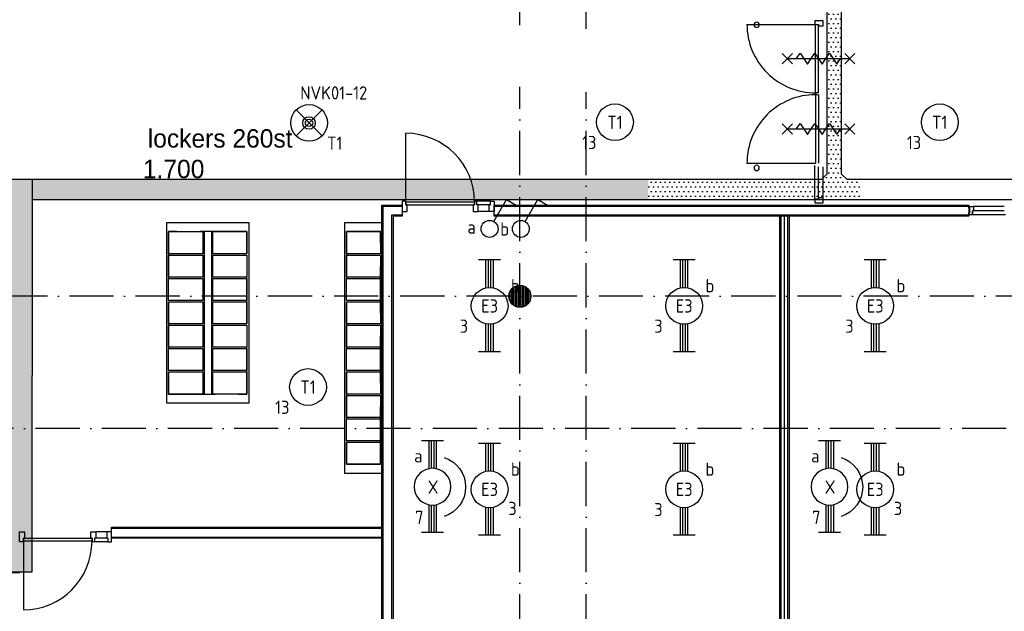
# Model space of a CAD drawing. Header units: millimetres. Extents: x 84333 to 240712, y -2244 to 84291.
# Tile 72 of 88: x 190715 to 204107, y 46292 to 54336. Entities that reach past the tile are written whole.
import ezdxf
from ezdxf.enums import TextEntityAlignment as Align

# ---------------------------------------------------------------- set-up
doc = ezdxf.new("R2010")
doc.units = ezdxf.units.MM
doc.header["$LTSCALE"] = 100
doc.linetypes.add('DASHDOT', pattern=[9, 6, -1.5, 0, -1.5])
doc.linetypes.add('HIDDEN', pattern=[9.525, 6.35, -3.175])
doc.layers.get('0').update_dxf_attribs({"linetype": 'CONTINUOUS'})
for name, color, linetype in [('AFDELING', 4, 'CONTINUOUS'), ('AL$1----_ALGEMEEN', 7, 'CONTINUOUS'), ('AL$2----_RENVOOI', 7, 'CONTINUOUS'), ('AL$7----_STRAMIEN', 1, 'DASHDOT'), ('AL22----_BINNENWAND', 7, 'CONTINUOUS'), ('AL28----_KONSTRUKTIE', 3, 'CONTINUOUS'), ('AL32----_BINNENKOZ', 7, 'CONTINUOUS'), ('AL32----_DRAAIR', 7, 'CONTINUOUS'), ('AL32----_DRAAIRICHTING', 1, 'CONTINUOUS'), ('AL65----_BEVEILIGING', 7, 'CONTINUOUS'), ('ALXAA---_GEWBETON', 12, 'CONTINUOUS'), ('BOUW', 8, 'CONTINUOUS'), ('EB63101-_ATTRIB', 2, 'CONTINUOUS'), ('EB63102-_ATTRIB', 2, 'CONTINUOUS'), ('EB63501-_ATTRIB', 2, 'CONTINUOUS'), ('EL63101-_LICHT-ARM', 3, 'CONTINUOUS'), ('EL63101-LICHT-ARM', 3, 'CONTINUOUS'), ('EL63102-_LICHT-SCH', 3, 'CONTINUOUS'), ('EL63501-_NOODVRL-ARM', 3, 'CONTINUOUS'), ('EL6441--_DATACOM', 3, 'CONTINUOUS'), ('KABELGGOOT1', 8, 'CONTINUOUS')]:
    doc.layers.add(name, color=color, linetype=linetype)
doc.styles.add('1_8', font='ISO', dxfattribs={"height": 1.8})
doc.styles.add('BURO-025', font='BUROFONT.shx', dxfattribs={"height": 250})
doc.styles.add('TECHNIC', font='technic_.ttf')
pattern_1 = [(8e-14, (39793.956, 199192.7), (31.75, 63.5), [0, -63.5])]

# ---------------------------------------------------------------- blocks, each defined once
blk = doc.blocks.new('ES3G00')
at = {"color": 0}
blk.add_circle((0, 0), 2.5, dxfattribs=at)
at = {"color": 0, "style": '1_8'}
for tag, flags, p in [('SCHAK', 8, (3.5, 2.75)), ('A_CODE', 8, (0, 0)), ('GROEP', 8, (-3.5, -2.75)), ('KAST', 9, (3.5, -2.75))]:
    blk.add_attdef(tag, text='', height=1.8, dxfattribs=dict(at, flags=flags)).set_placement(p, align=Align.MIDDLE)
blk = doc.blocks.new('EJ3T20')
at = {"color": 0}
for p, q in [((-6.25, -1.5), (-6.25, 1.5)), ((6.25, -1.5), (6.25, 1.5)), ((-6.25, 0.52), (-2.44, 0.52)), ((-6.25, 0.17), (-2.49, 0.17)), ((2.44, 0.52), (6.25, 0.52)), ((2.49, 0.17), (6.25, 0.17)), ((-6.25, -0.17), (-2.49, -0.17)), ((-6.25, -0.52), (-2.44, -0.52)), ((2.44, -0.52), (6.25, -0.52)), ((2.49, -0.17), (6.25, -0.17))]:
    blk.add_line(p, q, dxfattribs=at)
blk.add_circle((0, 0), 2.5, dxfattribs=at)
at = {"color": 0, "style": '1_8'}
for tag, flags, p in [('SCHAK', 8, (3.5, 2.75)), ('A_CODE', 8, (0, 0)), ('GROEP', 8, (-3.5, -2.75)), ('KAST', 9, (3.5, -2.75))]:
    blk.add_attdef(tag, text='', height=1.8, dxfattribs=dict(at, flags=flags)).set_placement(p, align=Align.MIDDLE)
blk = doc.blocks.new('PENDEL')
at = {"color": 0}
for p, q in [((-6.25, -1.5), (-6.25, 1.5)), ((6.25, -1.5), (6.25, 1.5)), ((-6.25, 0.52), (-2.44, 0.52)), ((-6.25, 0.18), (-2.49, 0.18)), ((2.44, 0.52), (6.25, 0.52)), ((2.49, 0.18), (6.25, 0.18)), ((-6.25, -0.18), (-2.49, -0.18)), ((-6.25, -0.52), (-2.44, -0.52)), ((2.44, -0.52), (6.25, -0.52)), ((2.49, -0.18), (6.25, -0.18))]:
    blk.add_line(p, q, dxfattribs=at)
blk.add_circle((0, 0), 2.5, dxfattribs=at)
at = {"layer": 'EL63101-_LICHT-ARM'}
blk.add_arc((0.04, -0.3), 4.21, 197.6135, 342.3865, dxfattribs=at)
at = {"color": 6, "style": '1_8'}
for tag, flags, p in [('SCHAK', 8, (3.5, 2.75)), ('A_CODE', 8, (0, 0)), ('GROEP', 8, (-3.5, -2.75)), ('KAST', 9, (3.5, -2.75))]:
    blk.add_attdef(tag, text='', height=1.8, dxfattribs=dict(at, flags=flags)).set_placement(p, align=Align.MIDDLE)
at = {"style": '1_8', "flags": 8}
blk.add_attdef('M_CODE', text='', height=3.6, dxfattribs=at).set_placement((0, 0), align=Align.MIDDLE_CENTER)
blk = doc.blocks.new('SCHAK')
blk.add_lwpolyline([(0.58, 1), (2.31, 4), (3.61, 3.25)])
blk.add_circle((0, 0), 1.15)
at = {"style": '1_8'}
for tag, flags, p in [('SCHAK', 8, (3, 5.5)), ('KAST', 9, (-3, 0.5)), ('M_CODE', 9, (0, 0)), ('DOEL', 9, (-3, -2)), ('GROEP', 9, (-3, -4.5))]:
    blk.add_attdef(tag, text='', height=1.8, dxfattribs=dict(at, flags=flags)).set_placement(p, align=Align.MIDDLE_CENTER)
blk = doc.blocks.new('ES3G01')
at = {"color": 0}
for p, q in [((-1.77, 1.77), (1.77, -1.77)), ((1.77, 1.77), (-1.77, -1.77))]:
    blk.add_line(p, q, dxfattribs=at)
at = {"color": 6}
blk.add_lwpolyline([(1.77, -1.77), (1.75, -1.75)], dxfattribs=at)
blk.add_circle((0, 0), 2.5)
at = {"color": 0}
for radius in [0.85, 0.5]:
    blk.add_circle((0, 0), radius, dxfattribs=at)
at = {"color": 6, "style": '1_8'}
for tag, flags, p in [('A_CODE', 8, (-3.5, 2.75)), ('SCHAK', 8, (3.5, 2.75)), ('GROEP', 8, (-3.5, -2.75)), ('KAST', 9, (3.5, -2.75))]:
    blk.add_attdef(tag, text='', height=1.8, dxfattribs=dict(at, flags=flags)).set_placement(p, align=Align.MIDDLE)
blk = doc.blocks.new('A$C13e6995e')
at = {"layer": 'KABELGGOOT1'}
h = blk.add_hatch(dxfattribs=at)
h.set_pattern_fill('DOTS', color=256, scale=40, style=0)
h.set_pattern_definition(pattern_1)
h.paths.add_polyline_path([(117561, 60006), (117361, 60006), (117361, 57331), (117561, 57331)])
h.paths.add_polyline_path([(117561, 57331), (117361, 57331), (117361, 54515), (117561, 54515)])
h = blk.add_hatch(dxfattribs=at)
h.set_pattern_fill('DOTS', color=256, scale=40, style=0)
h.set_pattern_definition(pattern_1)
h.paths.add_polyline_path([(117193, 54406), (114934, 54406), (114934, 54136), (117193, 54136)])
h.paths.add_polyline_path([(117801, 54406), (117636, 54406), (117561, 54481), (117561, 54515), (117361, 54515), (117361, 54481), (117286, 54406), (117193, 54406), (117193, 54136), (117801, 54136)])
h = blk.add_hatch(dxfattribs=at)
h.set_pattern_fill('DOTS', color=256, scale=40, style=0)
h.set_pattern_definition(pattern_1)
h.paths.add_polyline_path([(97665, 44809), (97740, 44884), (100013, 44884), (100013, 45284), (97739, 45284), (97665, 45359), (97665, 53930), (97739, 54005), (106079, 54005), (106154, 53930), (106154, 49547), (106079, 49472), (104732, 49472), (104732, 49072), (106554, 49072), (106555, 54406), (97265, 54406), (97265, 38306), (97196, 38231), (93788, 38231), (93788, 37831), (97665, 37831)])
h = blk.add_hatch(dxfattribs=at)
h.set_pattern_fill('DOTS', color=256, scale=40, style=0)
h.set_pattern_definition(pattern_1)
h.paths.add_polyline_path([(110052, 54406), (106555, 54406), (106555, 54136), (110052, 54136)])
h.paths.add_polyline_path([(114934, 54406), (110052, 54406), (110052, 54136), (114934, 54136)])
at = {"layer": 'AL$1----_ALGEMEEN', "color": 8}
for p, q in [((109502, 53818), (108378, 53818)), ((108378, 53818), (108378, 51370)), ((109502, 51370), (109502, 53818)), ((111310, 53818), (110798, 53818)), ((110798, 53818), (110798, 50536)), ((111310, 50416), (111310, 53818)), ((108408, 53398), (108408, 53698)), ((108408, 53698), (108872, 53698)), ((108872, 53698), (108872, 53398)), ((108890, 53698), (108890, 51490)), ((108990, 53698), (108990, 51490)), ((109008, 53398), (109008, 53698)), ((109008, 53698), (109472, 53698)), ((109472, 53698), (109472, 53398)), ((110828, 53698), (111292, 53698)), ((110828, 53398), (110828, 53698)), ((111292, 53698), (111292, 53398)), ((108872, 53398), (108408, 53398)), ((108408, 53080), (108408, 53380)), ((108408, 53380), (108872, 53380)), ((108872, 53380), (108872, 53080)), ((109472, 53398), (109008, 53398)), ((109008, 53080), (109008, 53380)), ((109008, 53380), (109472, 53380)), ((109472, 53380), (109472, 53080)), ((111292, 53398), (110828, 53398)), ((110828, 53380), (111292, 53380)), ((110828, 53080), (110828, 53380)), ((111292, 53380), (111292, 53080)), ((108872, 53080), (108408, 53080)), ((108408, 52762), (108408, 53062)), ((108408, 53062), (108872, 53062)), ((108872, 53062), (108872, 52762)), ((109472, 53080), (109008, 53080)), ((109008, 52762), (109008, 53062)), ((109008, 53062), (109472, 53062)), ((109472, 53062), (109472, 52762)), ((111292, 53080), (110828, 53080)), ((110828, 53062), (111292, 53062)), ((110828, 52762), (110828, 53062)), ((111292, 53062), (111292, 52762)), ((108872, 52762), (108408, 52762)), ((108408, 52444), (108408, 52744)), ((108408, 52744), (108872, 52744)), ((108872, 52744), (108872, 52444)), ((109472, 52762), (109008, 52762)), ((109008, 52444), (109008, 52744)), ((109008, 52744), (109472, 52744)), ((109472, 52744), (109472, 52444)), ((111292, 52762), (110828, 52762)), ((110828, 52744), (111292, 52744)), ((110828, 52444), (110828, 52744)), ((111292, 52744), (111292, 52444)), ((108872, 52444), (108408, 52444)), ((108408, 52126), (108408, 52426)), ((108408, 52426), (108872, 52426)), ((108872, 52426), (108872, 52126)), ((109472, 52444), (109008, 52444)), ((109008, 52126), (109008, 52426)), ((109008, 52426), (109472, 52426)), ((109472, 52426), (109472, 52126)), ((111292, 52444), (110828, 52444)), ((110828, 52426), (111292, 52426)), ((110828, 52126), (110828, 52426)), ((111292, 52426), (111292, 52126)), ((108872, 52126), (108408, 52126)), ((108408, 51808), (108408, 52108)), ((108408, 52108), (108872, 52108)), ((108872, 52108), (108872, 51808)), ((109472, 52126), (109008, 52126)), ((109008, 51808), (109008, 52108)), ((109008, 52108), (109472, 52108)), ((109472, 52108), (109472, 51808)), ((111292, 52126), (110828, 52126)), ((110828, 52108), (111292, 52108)), ((110828, 51808), (110828, 52108)), ((111292, 52108), (111292, 51808)), ((108872, 51808), (108408, 51808)), ((108408, 51490), (108408, 51790)), ((108408, 51790), (108872, 51790)), ((108872, 51790), (108872, 51490)), ((109472, 51808), (109008, 51808)), ((109008, 51490), (109008, 51790)), ((109008, 51790), (109472, 51790)), ((109472, 51790), (109472, 51490)), ((111292, 51808), (110828, 51808)), ((110828, 51790), (111292, 51790)), ((110828, 51490), (110828, 51790)), ((111292, 51790), (111292, 51490)), ((108872, 51490), (108408, 51490)), ((109472, 51490), (109008, 51490)), ((111292, 51490), (110828, 51490)), ((110828, 51472), (111292, 51472)), ((110828, 51172), (110828, 51472)), ((111292, 51472), (111292, 51172)), ((108378, 51370), (109502, 51370)), ((111292, 51172), (110828, 51172)), ((110828, 51154), (111292, 51154)), ((110828, 50854), (110828, 51154)), ((111292, 51154), (111292, 50854)), ((111292, 50854), (110828, 50854)), ((110828, 50836), (111292, 50836)), ((110828, 50536), (110828, 50836)), ((111292, 50836), (111292, 50536)), ((110798, 50536), (110798, 50416)), ((111292, 50536), (110828, 50536)), ((110798, 50416), (111007, 50416)), ((111007, 50416), (111310, 50416))]:
    blk.add_line(p, q, dxfattribs=at)
at = {"layer": 'AL$1----_ALGEMEEN', "color": 8, "linetype": 'HIDDEN'}
for p, q in [((109472, 53698), (108408, 53698)), ((108408, 53698), (108408, 51490)), ((109472, 51490), (109472, 53698)), ((111292, 53698), (110828, 53698)), ((110828, 53698), (110828, 50686)), ((111292, 50686), (111292, 53698)), ((108408, 51490), (109472, 51490)), ((110828, 50686), (110828, 50536)), ((111292, 50536), (111292, 50686)), ((110828, 50536), (111292, 50536))]:
    blk.add_line(p, q, dxfattribs=at)
at = {"layer": 'AL$2----_RENVOOI', "color": 8, "linetype": 'Continuous'}
for centre, start, end in [((116406, 56510), 0, 180), ((116406, 56510), 180, 0), ((116406, 54564), 0, 180), ((116406, 54564), 180, 0)]:
    blk.add_arc(centre, 36, start, end, dxfattribs=at)
at = {"layer": 'AL$7----_STRAMIEN', "color": 1}
for p, q in [((152664, 52820), (49978, 52820)), ((152204, 51020), (4612, 51020))]:
    blk.add_line(p, q, dxfattribs=at)
for points in [[(114085, 56456), (114085, 79257)], [(113185, 56506), (113185, 62284)], [(113185, 42766), (113185, 55667)], [(114085, 42766), (114085, 55593)]]:
    blk.add_lwpolyline(points, dxfattribs=at)
at = {"layer": 'AL22----_BINNENWAND', "color": 8}
for p, q in [((111310, 43910), (111310, 54060)), ((111310, 54060), (111585, 54060)), ((111585, 54060), (111585, 53910)), ((112836, 54060), (119290, 54060)), ((112836, 53910), (112836, 54060)), ((119290, 54060), (119290, 53910)), ((111585, 53910), (111460, 53910)), ((111460, 53910), (111460, 43910)), ((119290, 53910), (112836, 53910)), ((107633, 49680), (111310, 49680)), ((107633, 49530), (107633, 49680)), ((111310, 49680), (111310, 49530)), ((111310, 49530), (107633, 49530))]:
    blk.add_line(p, q, dxfattribs=at)
at = {"layer": 'AL22----_BINNENWAND', "color": 8, "linetype": 'Continuous'}
for p, q in [((111325, 43910), (111325, 54045)), ((111325, 54045), (111585, 54045)), ((112836, 54045), (119290, 54045)), ((111445, 43910), (111445, 53925)), ((111445, 53925), (111585, 53925)), ((112836, 53925), (119290, 53925)), ((107633, 49665), (111310, 49665)), ((107633, 49545), (111310, 49545))]:
    blk.add_line(p, q, dxfattribs=at)
at = {"layer": 'AL22----_BINNENWAND', "color": 8}
blk.add_lwpolyline([(116722, 44010), (116722, 53927), (116847, 53927), (116847, 44010)], close=True, dxfattribs=at)
for points in [[(116737, 44010), (116737, 53927)], [(116785, 44010), (116785, 53927)], [(116832, 44010), (116832, 53927)]]:
    blk.add_lwpolyline(points, dxfattribs=at)
at = {"layer": 'AL28----_KONSTRUKTIE', "color": 8}
blk.add_circle((113185, 52820), 150, dxfattribs=at)
at = {"layer": 'AL32----_BINNENKOZ', "color": 8}
for p, q in [((117197, 56565), (117197, 56515)), ((117248, 56565), (117197, 56565)), ((117197, 56565), (117197, 56515)), ((117197, 56515), (117248, 56515)), ((117208, 55585), (117208, 56515)), ((117311, 56565), (117248, 56565)), ((117248, 56565), (117248, 56565)), ((117248, 56515), (117248, 56498)), ((117248, 55585), (117248, 56515)), ((117311, 56498), (117311, 56565)), ((117248, 56498), (117311, 56498)), ((117248, 55585), (117208, 55585)), ((117208, 55585), (117208, 55560)), ((117248, 55560), (117208, 55560)), ((117208, 55560), (117208, 54630)), ((117248, 55560), (117248, 54630)), ((117197, 54140), (117197, 54598)), ((117248, 54157), (117248, 54580)), ((117311, 54157), (117311, 54580)), ((111635, 54112), (111585, 54112)), ((111585, 54112), (111585, 53973)), ((111635, 54061), (111635, 54112)), ((112602, 54112), (112569, 54112)), ((112569, 54112), (112569, 54061)), ((112602, 54112), (112569, 54112)), ((112786, 54112), (112602, 54112)), ((112602, 54061), (112602, 54112)), ((112786, 54061), (112786, 54112)), ((112786, 54112), (112836, 54112)), ((112836, 54112), (112836, 53973)), ((117248, 54140), (117197, 54140)), ((117197, 54140), (117197, 54090)), ((117311, 54157), (117248, 54157)), ((117248, 54157), (117248, 54140)), ((117311, 54090), (117311, 54157)), ((111585, 53973), (111652, 53973)), ((112569, 54101), (111635, 54101)), ((111635, 54101), (111635, 54061)), ((111652, 54061), (111635, 54061)), ((111635, 54061), (112569, 54061)), ((111652, 53973), (111652, 54061)), ((112569, 54061), (112552, 54061)), ((112552, 54061), (112552, 53973)), ((112552, 53973), (112619, 53973)), ((112569, 54061), (112569, 54101)), ((112619, 54061), (112602, 54061)), ((112769, 54061), (112619, 54061)), ((112619, 53973), (112619, 54061)), ((112769, 53973), (112619, 53973)), ((112769, 54061), (112786, 54061)), ((112769, 53973), (112769, 54061)), ((112836, 53973), (112769, 53973)), ((117197, 54090), (117311, 54090)), ((119290, 54020), (119290, 54042)), ((119290, 54042), (119357, 54042)), ((119306, 54020), (119290, 54020)), ((119306, 53953), (119306, 54020)), ((119340, 53928), (119340, 53979)), ((119357, 53979), (119340, 53979)), ((119340, 53979), (119340, 53928)), ((119774, 54042), (119357, 54042)), ((119357, 54042), (119357, 53979)), ((119774, 53979), (119357, 53979)), ((119290, 53928), (119290, 53953)), ((119290, 53953), (119306, 53953)), ((119340, 53928), (119290, 53928)), ((119791, 53928), (119340, 53928)), ((106382, 49479), (106382, 49618)), ((106382, 49618), (106449, 49618)), ((106449, 49618), (106449, 49530)), ((107349, 49530), (107349, 49618)), ((107349, 49618), (107416, 49618)), ((107566, 49618), (107416, 49618)), ((107416, 49618), (107416, 49530)), ((107633, 49618), (107566, 49618)), ((107566, 49618), (107566, 49530)), ((107633, 49479), (107633, 49618)), ((106432, 49479), (106382, 49479)), ((106449, 49530), (106432, 49530)), ((106432, 49530), (106432, 49479)), ((106432, 49490), (106432, 49530)), ((106432, 49530), (107366, 49530)), ((107366, 49490), (106432, 49490)), ((107366, 49530), (107349, 49530)), ((107366, 49479), (107366, 49530)), ((107366, 49530), (107366, 49490)), ((107399, 49479), (107366, 49479)), ((107399, 49479), (107366, 49479)), ((107416, 49530), (107399, 49530)), ((107399, 49530), (107399, 49479)), ((107583, 49479), (107399, 49479)), ((107566, 49530), (107416, 49530)), ((107566, 49530), (107583, 49530)), ((107583, 49530), (107583, 49479)), ((107583, 49479), (107633, 49479))]:
    blk.add_line(p, q, dxfattribs=at)
at = {"layer": 'AL32----_DRAAIR', "color": 8}
for p, q in [((116274, 56515), (117208, 56515)), ((116274, 54630), (117208, 54630))]:
    blk.add_line(p, q, dxfattribs=at)
for centre, start, end in [((117205, 56516), 180.0361, 270.2098), ((117205, 54629), 89.7902, 179.9639)]:
    blk.add_arc(centre, 931, start, end, dxfattribs=at)
at = {"layer": 'AL32----_DRAAIRICHTING', "color": 8}
for p, q in [((111635, 54101), (111635, 55035)), ((106432, 49490), (106432, 48556))]:
    blk.add_line(p, q, dxfattribs=at)
for centre, start, end in [((111635, 54101), 0, 90), ((106432, 49490), 270, 0)]:
    blk.add_arc(centre, 934, start, end, dxfattribs=at)
at = {"layer": 'AL65----_BEVEILIGING', "color": 8, "linetype": 'Continuous'}
for p, q in [((116753, 56120), (116893, 55980)), ((116753, 55980), (116893, 56120)), ((116948, 56050), (116998, 56125)), ((116998, 56125), (117098, 55975)), ((117148, 56050), (117198, 56125)), ((117198, 56125), (117298, 55975)), ((117348, 56050), (117398, 56125)), ((117398, 56125), (117498, 55975)), ((117603, 56120), (117743, 55980)), ((117603, 55980), (117743, 56120)), ((116823, 56050), (117673, 56050)), ((117098, 55975), (117148, 56050)), ((117298, 55975), (117348, 56050)), ((117498, 55975), (117548, 56050)), ((116753, 55165), (116893, 55025)), ((116753, 55025), (116893, 55165)), ((116823, 55095), (117673, 55095)), ((116948, 55095), (116998, 55170)), ((116998, 55170), (117098, 55020)), ((117098, 55020), (117148, 55095)), ((117148, 55095), (117198, 55170)), ((117198, 55170), (117298, 55020)), ((117298, 55020), (117348, 55095)), ((117348, 55095), (117398, 55170)), ((117398, 55170), (117498, 55020)), ((117498, 55020), (117548, 55095)), ((117603, 55165), (117743, 55025)), ((117603, 55025), (117743, 55165))]:
    blk.add_line(p, q, dxfattribs=at)
at = {"layer": 'ALXAA---_GEWBETON', "color": 8}
for p, q in [((113065, 52730), (113065, 52910)), ((113085, 52708), (113085, 52932)), ((113105, 52693), (113105, 52947)), ((113125, 52683), (113125, 52958)), ((113145, 52675), (113145, 52965)), ((113165, 52671), (113165, 52969)), ((113185, 52670), (113185, 52970)), ((113205, 52671), (113205, 52969)), ((113225, 52675), (113225, 52965)), ((113245, 52683), (113245, 52958)), ((113265, 52693), (113265, 52947)), ((113285, 52708), (113285, 52932)), ((113305, 52730), (113305, 52910)), ((113045, 52766), (113045, 52874)), ((113325, 52766), (113325, 52874))]:
    blk.add_line(p, q, dxfattribs=at)
at = {"layer": 'KABELGGOOT1'}
for p, q in [((117561, 54481, 2750), (117561, 71401, 2750)), ((117361, 71126, 2750), (117361, 54481, 2750)), ((106555, 54406, 2750), (97166, 54406, 2750)), ((106554, 49072, 2750), (106555, 54406, 2750)), ((117286, 54406, 2750), (106555, 54406, 2750)), ((117361, 54481, 2750), (117286, 54406, 2750)), ((117636, 54406, 2750), (117561, 54481, 2750)), ((127913, 54406, 2750), (117636, 54406, 2750)), ((106555, 54136, 2750), (128258, 54136, 2750)), ((104732, 49072, 2750), (106554, 49072, 2750)), ((106068, 49061), (106383, 49061))]:
    blk.add_line(p, q, dxfattribs=at)
at = {"layer": 'AFDELING', "color": 8, "style": 'TECHNIC'}
for p in [(92219, 54468), (58038, 41625), (88108, 41444)]:
    blk.add_attdef('VIDE', text='', height=500, dxfattribs=at).set_placement(p, align=Align.CENTER)
blk.add_attdef('VIDE', text='', height=500, rotation=90, dxfattribs=at).set_placement((75129, 25766), align=Align.CENTER)
at = {"layer": 'BOUW', "style": 'BURO-025'}
for s, p in [('lockers 260st', (108124, 54841)), ('1.700', (108058, 54425))]:
    blk.add_text(s, height=250, dxfattribs=at).set_placement(p)

msp = doc.modelspace()

# ---------------------------------------------------------------- block references
at = {"layer": 'EL63101-_LICHT-ARM'}
ref = msp.add_blockref('ES3G00', (198812, 52941), dxfattribs=dict(at, xscale=100, yscale=100, zscale=100))
ref.add_attrib('A_CODE', 'T1', dxfattribs={"layer": 'EB63101-_ATTRIB', "color": 1, "height": 180, "style": '1_8', "flags": 8}).set_placement((198812, 52941), align=Align.MIDDLE)
ref.add_attrib('GROEP', '13', dxfattribs={"layer": 'EB63101-_ATTRIB', "color": 1, "height": 180, "style": '1_8', "flags": 8}).set_placement((198462, 52666), align=Align.MIDDLE)
ref = msp.add_blockref('ES3G00', (203229, 52941, 3500), dxfattribs=dict(at, xscale=100, yscale=100, zscale=100))
ref.add_attrib('A_CODE', 'T1', dxfattribs={"layer": 'EB63101-_ATTRIB', "color": 1, "height": 180, "style": '1_8', "flags": 8}).set_placement((203229, 52941, 3500), align=Align.MIDDLE)
ref.add_attrib('GROEP', '13', dxfattribs={"layer": 'EB63101-_ATTRIB', "color": 1, "height": 180, "style": '1_8', "flags": 8}).set_placement((202879, 52666, 3500), align=Align.MIDDLE)
ref = msp.add_blockref('EJ3T20', (197107, 50444, 3500), dxfattribs=dict(at, xscale=100, yscale=100, zscale=100, rotation=90))
ref.add_attrib('A_CODE', 'E3', dxfattribs={"layer": 'EB63101-_ATTRIB', "color": 1, "height": 180, "style": '1_8', "flags": 8}).set_placement((197107, 50444, 3500), align=Align.MIDDLE)
ref.add_attrib('GROEP', '3', dxfattribs={"layer": 'EB63101-_ATTRIB', "color": 1, "height": 180, "style": '1_8', "flags": 8}).set_placement((196757, 50169, 3500), align=Align.MIDDLE)
ref.add_attrib('SCHAK', 'b', dxfattribs={"layer": 'EB63101-_ATTRIB', "color": 1, "height": 180, "style": '1_8', "flags": 8}).set_placement((197457, 50719, 3500), align=Align.MIDDLE)
ref = msp.add_blockref('EJ3T20', (199753, 50444, 3500), dxfattribs=dict(at, xscale=100, yscale=100, zscale=100, rotation=90))
ref.add_attrib('A_CODE', 'E3', dxfattribs={"layer": 'EB63101-_ATTRIB', "color": 1, "height": 180, "style": '1_8', "flags": 8}).set_placement((199753, 50444, 3500), align=Align.MIDDLE)
ref.add_attrib('GROEP', '3', dxfattribs={"layer": 'EB63101-_ATTRIB', "color": 1, "height": 180, "style": '1_8', "flags": 8}).set_placement((199403, 50169, 3500), align=Align.MIDDLE)
ref.add_attrib('SCHAK', 'b', dxfattribs={"layer": 'EB63101-_ATTRIB', "color": 1, "height": 180, "style": '1_8', "flags": 8}).set_placement((200103, 50719, 3500), align=Align.MIDDLE)
ref = msp.add_blockref('EJ3T20', (202351, 50444, 3500), dxfattribs=dict(at, xscale=100, yscale=100, zscale=100, rotation=90))
ref.add_attrib('A_CODE', 'E3', dxfattribs={"layer": 'EB63101-_ATTRIB', "color": 1, "height": 180, "style": '1_8', "flags": 8}).set_placement((202351, 50444, 3500), align=Align.MIDDLE)
ref.add_attrib('GROEP', '3', dxfattribs={"layer": 'EB63101-_ATTRIB', "color": 1, "height": 180, "style": '1_8', "flags": 8}).set_placement((202001, 50169, 3500), align=Align.MIDDLE)
ref.add_attrib('SCHAK', 'b', dxfattribs={"layer": 'EB63101-_ATTRIB', "color": 1, "height": 180, "style": '1_8', "flags": 8}).set_placement((202701, 50719, 3500), align=Align.MIDDLE)
ref = msp.add_blockref('ES3G00', (194637, 49341), dxfattribs=dict(at, xscale=100, yscale=100, zscale=100))
ref.add_attrib('A_CODE', 'T1', dxfattribs={"layer": 'EB63101-_ATTRIB', "color": 1, "height": 180, "style": '1_8', "flags": 8}).set_placement((194637, 49341), align=Align.MIDDLE)
ref.add_attrib('GROEP', '13', dxfattribs={"layer": 'EB63101-_ATTRIB', "color": 1, "height": 180, "style": '1_8', "flags": 8}).set_placement((194287, 49066), align=Align.MIDDLE)
ref = msp.add_blockref('EJ3T20', (197107, 47950, 3500), dxfattribs=dict(at, xscale=100, yscale=100, zscale=100, rotation=90))
ref.add_attrib('A_CODE', 'E3', dxfattribs={"layer": 'EB63101-_ATTRIB', "color": 1, "height": 180, "style": '1_8', "flags": 8}).set_placement((197107, 47950, 3500), align=Align.MIDDLE)
ref.add_attrib('GROEP', '3', dxfattribs={"layer": 'EB63101-_ATTRIB', "color": 1, "height": 180, "style": '1_8', "flags": 8}).set_placement((197418, 47690, 3500), align=Align.MIDDLE)
ref.add_attrib('SCHAK', 'b', dxfattribs={"layer": 'EB63101-_ATTRIB', "color": 1, "height": 180, "style": '1_8', "flags": 8}).set_placement((197457, 48225, 3500), align=Align.MIDDLE)
ref = msp.add_blockref('EJ3T20', (199753, 47950, 3500), dxfattribs=dict(at, xscale=100, yscale=100, zscale=100, rotation=90))
ref.add_attrib('A_CODE', 'E3', dxfattribs={"layer": 'EB63101-_ATTRIB', "color": 1, "height": 180, "style": '1_8', "flags": 8}).set_placement((199753, 47950, 3500), align=Align.MIDDLE)
ref.add_attrib('GROEP', '3', dxfattribs={"layer": 'EB63101-_ATTRIB', "color": 1, "height": 180, "style": '1_8', "flags": 8}).set_placement((199403, 47675, 3500), align=Align.MIDDLE)
ref.add_attrib('SCHAK', 'b', dxfattribs={"layer": 'EB63101-_ATTRIB', "color": 1, "height": 180, "style": '1_8', "flags": 8}).set_placement((200103, 48225, 3500), align=Align.MIDDLE)
ref = msp.add_blockref('EJ3T20', (202351, 47950, 3500), dxfattribs=dict(at, xscale=100, yscale=100, zscale=100, rotation=90))
ref.add_attrib('A_CODE', 'E3', dxfattribs={"layer": 'EB63101-_ATTRIB', "color": 1, "height": 180, "style": '1_8', "flags": 8}).set_placement((202351, 47950, 3500), align=Align.MIDDLE)
ref.add_attrib('GROEP', '3', dxfattribs={"layer": 'EB63101-_ATTRIB', "color": 1, "height": 180, "style": '1_8', "flags": 8}).set_placement((202662, 47690, 3500), align=Align.MIDDLE)
ref.add_attrib('SCHAK', 'b', dxfattribs={"layer": 'EB63101-_ATTRIB', "color": 1, "height": 180, "style": '1_8', "flags": 8}).set_placement((202701, 48225, 3500), align=Align.MIDDLE)
at = {"layer": 'EL63101-LICHT-ARM'}
ref = msp.add_blockref('PENDEL', (196330, 47986), dxfattribs=dict(at, xscale=-100, yscale=100, zscale=100, rotation=90))
ref.add_attrib('SCHAK', 'a', dxfattribs={"layer": 'EB63101-_ATTRIB', "color": 1, "height": 180, "style": '1_8', "flags": 8}).set_placement((196137, 48405), align=Align.MIDDLE)
ref.add_attrib('GROEP', '7', dxfattribs={"layer": 'EB63101-_ATTRIB', "color": 1, "height": 180, "style": '1_8', "flags": 8}).set_placement((196150, 47568), align=Align.MIDDLE)
ref.add_attrib('A_CODE', 'X', dxfattribs={"layer": 'EB63101-_ATTRIB', "color": 1, "height": 180, "style": '1_8', "flags": 8}).set_placement((196338, 47981), align=Align.MIDDLE)
ref = msp.add_blockref('PENDEL', (201730, 47986), dxfattribs=dict(at, xscale=-100, yscale=100, zscale=100, rotation=90))
ref.add_attrib('SCHAK', 'a', dxfattribs={"layer": 'EB63101-_ATTRIB', "color": 1, "height": 180, "style": '1_8', "flags": 8}).set_placement((201537, 48405), align=Align.MIDDLE)
ref.add_attrib('GROEP', '7', dxfattribs={"layer": 'EB63101-_ATTRIB', "color": 1, "height": 180, "style": '1_8', "flags": 8}).set_placement((201550, 47568), align=Align.MIDDLE)
ref.add_attrib('A_CODE', 'X', dxfattribs={"layer": 'EB63101-_ATTRIB', "color": 1, "height": 180, "style": '1_8', "flags": 8}).set_placement((201738, 47981), align=Align.MIDDLE)
at = {"layer": 'EL63102-_LICHT-SCH'}
ref = msp.add_blockref('SCHAK', (197106, 51491, 1050), dxfattribs=dict(at, xscale=100, yscale=100, zscale=100))
ref.add_attrib('SCHAK', 'a', dxfattribs={"layer": 'EB63102-_ATTRIB', "color": 1, "height": 180, "style": '1_8', "flags": 8}).set_placement((196862, 51516, 1050), align=Align.MIDDLE_CENTER)
ref = msp.add_blockref('SCHAK', (197531, 51491), dxfattribs=dict(at, xscale=100, yscale=100, zscale=100))
ref.add_attrib('SCHAK', 'b', dxfattribs={"layer": 'EB63102-_ATTRIB', "color": 1, "height": 180, "style": '1_8', "flags": 8}).set_placement((197312, 51491), align=Align.MIDDLE_CENTER)
at = {"layer": 'EL63501-_NOODVRL-ARM'}
ref = msp.add_blockref('ES3G01', (194651, 52932), dxfattribs=dict(at, xscale=100, yscale=100, zscale=100, rotation=180))
ref.add_attrib('A_CODE', 'T1', dxfattribs={"layer": 'EB63501-_ATTRIB', "color": 1, "height": 180, "style": '1_8', "flags": 8}).set_placement((195001, 52657), align=Align.MIDDLE)
ref.add_attrib('GROEP', 'NVK01-12', dxfattribs={"layer": 'EB63501-_ATTRIB', "color": 1, "height": 180, "style": '1_8', "flags": 8}).set_placement((194987, 53341), align=Align.MIDDLE)
at = {"layer": 'EL6441--_DATACOM'}
msp.add_blockref('A$C13e6995e', (84333, -2244), dxfattribs=at)

doc.saveas('drawing.dxf')
